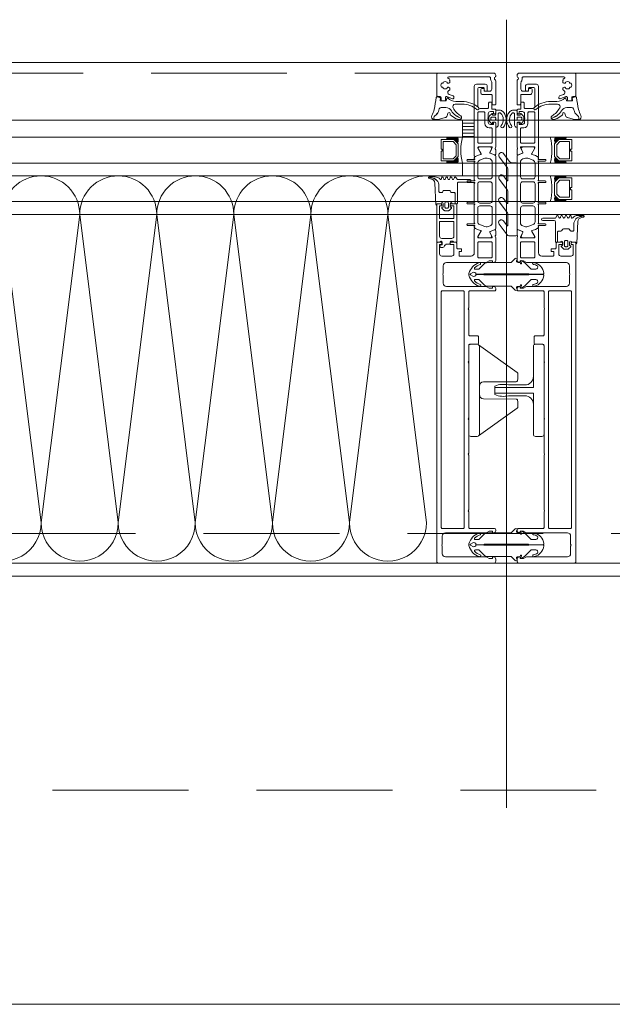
# Model space of a CAD drawing. Header units: millimetres. Extents: x 144573 to 336993, y 74252 to 247042.
# Tile 199 of 256: x 155809 to 156086, y 197855 to 198315. Entities that reach past the tile are written whole.
import ezdxf

# ---------------------------------------------------------------- set-up
doc = ezdxf.new("R2010")
doc.units = ezdxf.units.MM
doc.linetypes.add('ČÁRKOVANÁ', pattern=[19.05, 12.7, -6.35])
doc.layers.add('FASÁDA DETAILNÍ', color=255, linetype='Continuous', lineweight=0)
doc.layers.add('NOVA', color=255, linetype='Continuous', lineweight=0)

# ---------------------------------------------------------------- blocks, each defined once
blk = doc.blocks.new('244748_a')
blk.add_lwpolyline([(8.32, -1.69, 0.082248), (6.34, -0.9, -1.09695), (6.94, -0.1, -0.315353), (11.26, -5.15, -0.480529), (10.87, -5.64), (4.27, -5.64), (4.08, -5.45), (-16.53, -5.45), (-16.72, -5.64), (-20.43, -5.64, 0.574019), (-21.93, -4.78), (-22.99, -5.4, 0.524827), (-22.99, -5.9), (-21.93, -6.52, 0.574021), (-20.43, -5.66), (-16.72, -5.66), (-16.53, -5.85), (4.08, -5.85), (4.27, -5.66), (10.87, -5.66, -0.480529), (11.26, -6.15, -0.326229), (6.88, -11.09, -1.09695), (6.28, -10.3, 0.081457), (8.32, -9.61, 0.599203), (7.48, -8.05), (5.52, -8.05, 0.198965), (5.17, -8.2), (2.22, -11.15), (0.93, -12.01, -0.738038), (0.51, -11.62), (0.87, -11, 1), (0.35, -10.7), (0, -11.3), (-0.98, -11.3, 0.619205), (-1.45, -12.06), (-1.28, -12.43, -0.808139), (-2.04, -13.04), (-3.63, -11.44, 0.198906), (-4.34, -11.15), (-14.99, -11.15, -0.198936), (-16.76, -10.42), (-18.98, -8.2, 0.198942), (-19.33, -8.05), (-20.67, -8.05, 0.500217), (-21.09, -8.73, 0.122037), (-18.5, -10.27, -1.093735), (-19.1, -11.07, -0.240768), (-23.7, -6.07, -0.106226), (-23.7, -5.23, -0.256232), (-19, -0.13, -1.093735), (-18.4, -0.92, 0.116856), (-21.09, -2.57, 0.500217), (-20.67, -3.25), (-19.33, -3.25, 0.198942), (-18.98, -3.1), (-16.75, -0.88, -0.198936), (-14.99, -0.15), (-4.34, -0.15, 0.198907), (-3.63, 0.14), (-2.04, 1.74, -0.808139), (-1.28, 1.13), (-1.45, 0.76, 0.619205), (-0.98, 0), (0, 0), (0.35, -0.6, 1), (0.87, -0.3), (0.51, 0.32, -0.738038), (0.93, 0.71), (2.22, -0.15), (5.17, -3.1, 0.198965), (5.52, -3.25), (7.48, -3.25, 0.599203)], format="xyb", close=True)
blk = doc.blocks.new('236134_0100_s_v')
for points in [[(22.8, -23), (22.8, -5), (42, -5, 0.414214), (43, -4), (43, -1, 0.414214), (42, 0), (1, 0, 0.414214), (0, -1), (0, -4, 0.414214), (1, -5), (20.2, -5), (20.2, -23)], [(15, -5, -0.414214), (19, -9), (19, -16.57, 0.165764), (19.53, -23), (23.47, -23, 0.165764), (24, -16.57), (24, -9, -0.414214), (28, -5)]]:
    blk.add_lwpolyline(points, format="xyb")
blk = doc.blocks.new('236134_0200_s_v')
for points in [[(19.58, 5, -0.41166), (17.58, 6.98), (17.45, 22.25, 0.344217), (17.07, 22.73), (16, 23), (14, 23, 0.240828), (13.19, 22.59), (0.19, 4.59)], [(23.42, 5, 0.41166), (25.42, 6.98), (25.55, 22.25, -0.344217), (25.93, 22.73), (27, 23), (29, 23, -0.240828), (29.81, 22.59), (42.81, 4.59)]]:
    blk.add_lwpolyline(points, format="xyb")
blk.add_lwpolyline([(42, 5), (1, 5, 0.414214), (0, 4), (0, 1, 0.414214), (1, 0), (42, 0, 0.414214), (43, 1), (43, 4, 0.414214)], format="xyb", close=True)
blk = doc.blocks.new('284336')
for points in [[(-0.7, -9.6), (-10, -9.6, 0.414511), (-10.51, -10.11), (-10.51, -15.51, -1), (-11.69, -15.51), (-11.69, -9.6), (-12.69, -8.95, -0.668884), (-12.6, -8.23), (-11.99, -8.01, 0.766384), (-11.99, -7.21), (-12.6, -6.99, -0.76831), (-12.6, -6.23), (-11.99, -6.01, 0.766384), (-11.99, -5.21), (-12.6, -4.99, -0.76831), (-12.6, -4.23), (-11.99, -4.01, 0.766384), (-11.99, -3.21), (-12.6, -2.99, -0.877523), (-12.5, -2.22), (-12.1, -2.22, 0.698129), (-11.83, -1.5, -0.220231), (-12.89, 0.78), (-12.89, 3.45, -0.157143), (-12.82, 3.68), (-12.69, 3.42, -0.067482), (-12.48, 2.53, 0.393136), (-8.66, -1.02), (-6.1, -1.02, -0.414214), (-5.61, -1.51), (-5.61, -2.22, -0.267949), (-5.85, -2.65), (-6.35, -2.93, 0.267949), (-6.61, -3.38), (-6.61, -5.84, 0.267949), (-6.35, -6.29), (-5.85, -6.57, -0.267949), (-5.61, -7), (-5.61, -8.11, 0.414215), (-5.1, -8.62), (-0.41, -8.62), (-0.41, -9.31, -0.414212), (-0.7, -9.6)], [(-0.41, 0), (-0.41, -2, 0.990243), (-0.4, -3.02), (0.9, -3.02, 0.414214), (1.21, -2.71), (1.21, -2.61, -0.668123), (1.71, -2.4), (2.75, -3.45, -0.199004), (2.89, -3.79), (2.89, -5.43, -0.199038), (2.75, -5.77), (1.71, -6.82, -0.668191), (1.21, -6.61), (1.21, -6.51, 0.414214), (0.9, -6.2), (-0.4, -6.2, 0.990269), (-0.41, -7.22), (-0.41, -8.6), (-5.1, -8.6, -0.414215), (-5.59, -8.11), (-5.59, -7, 0.267949), (-5.84, -6.56), (-6.34, -6.27, -0.267949), (-6.59, -5.84), (-6.59, -3.38, -0.267949), (-6.34, -2.95), (-5.84, -2.66, 0.267949), (-5.59, -2.22), (-5.59, -1.51, 0.414214), (-6.1, -1), (-8.66, -1, -0.393156), (-12.46, 2.53, 0.067572), (-12.67, 3.43), (-12.8, 3.7, -0.637545), (-12.12, 3.53), (-11.92, 2.53, 0.344315), (-10.06, 0.91), (0, 0.38, -0.406913), (0.39, 0), (-0.41, 0)], [(1.7, -4.31, 0.414235), (1.2, -3.81), (-0.7, -3.81, 0.414214), (-1.2, -4.31), (-1.2, -4.91, 0.414214), (-0.7, -5.41), (1.2, -5.41, 0.414235), (1.7, -4.91), (1.7, -4.31)]]:
    blk.add_lwpolyline(points, format="xyb", close=True)
blk = doc.blocks.new('nesystémový nástavec 18')
for p, q in [((-17.5, 9.3), (-15.36, 9.3)), ((-15.36, 9.3), (0, 9.3)), ((0, 9.3), (0, 7.8)), ((-18, 6.8), (-18, 8.8)), ((-17, 6.3), (-17.5, 6.3)), ((-11, 8), (-17, 8)), ((-17, 8), (-17, 6.3)), ((-11, 1.3), (-11, 8)), ((-2.8, 8), (-9.7, 8)), ((-9.7, 1.3), (-9.7, 8)), ((-1.8, 2.3), (-1.8, 7)), ((-0.5, 7.3), (-0.5, 6.8)), ((0, 6.3), (0.55, 6.3)), ((0.55, 6.3), (0.95, 5.9)), ((0.95, 5.9), (0.95, 4.8)), ((0.95, 4.8), (0.95, 4.14)), ((-18, 0.5), (-18, 1.8)), ((-17.5, 2.3), (-17, 2.3)), ((-1.8, 0), (-17.5, 0)), ((-17, 2.3), (-17, 1.3)), ((-17, 1.3), (-11, 1.3)), ((-9.7, 1.3), (-2.8, 1.3)), ((0, 0), (-1.8, 0)), ((-0.4, 2.23), (-0.5, 2.04)), ((-0.5, 2.04), (-0.5, 2)), ((1.2, 2.44), (0, 2.44)), ((0, 1.5), (0, 0)), ((0.95, 4.14), (1.2, 4.14)), ((1.2, 1.85), (1.2, 2.44)), ((1.4, 3.94), (1.4, 3.84)), ((1.6, 3.64), (1.6, 3.64)), ((1.8, 1.37), (1.7, 1.35)), ((2.25, 1.63), (1.8, 1.37)), ((2.4, 2.84), (2.4, 1.89))]:
    blk.add_line(p, q)
for centre, radius, start, end in [((-17.5, 8.8), 0.5, 90, 180), ((-15.36, 9.8), 0.5, 270, 270.084), ((-17.5, 6.8), 0.5, 180.0012, 269.9988), ((-2.8, 7), 1, 0, 90), ((0, 7.3), 0.5, 89.9955, 180.0071), ((0, 6.8), 0.5, 179.9949, 270.006), ((0.75, 4.8), 0.2, 359.9656, 0.0344), ((-17.5, 1.8), 0.5, 89.999, 180.0002), ((-17.5, 0.5), 0.5, 180, 270), ((-2.8, 2.3), 1, 270, 0), ((0, 2), 0.5, 179.9716, 270.0327), ((0, 1.94), 0.5, 89.9975, 144.0007), ((1.2, 3.94), 0.2, 359.9707, 90.0249), ((1.7, 1.85), 0.5, 179.9991, 270), ((1.6, 3.84), 0.2, 179.9737, 270.035), ((1.6, 2.84), 0.8, 0.0065, 89.9919), ((2.1, 1.89), 0.3, 299.9815, 0.0183)]:
    blk.add_arc(centre, radius, start, end)
blk = doc.blocks.new('433270')
blk.add_lwpolyline([(1, 0, 0.414364), (0, -1), (0, -1.4, 0.255924), (0.23, -1.83, -0.547723), (0.23, -3.17, 0.255924), (0, -3.6), (0, -14.6, 0.414214), (0.3, -14.9), (1.2, -14.9, 0.414214), (1.7, -14.4), (1.7, -10.3, -0.414214), (2, -10), (6, -10, 0.414248), (7, -9), (7, -7.7, 0.414179), (6.5, -7.2), (5.7, -7.2, 0.414232), (5.4, -7.5), (5.4, -8.2, -0.414198), (5.1, -8.5), (2.8, -8.5, -0.414204), (1.8, -7.5), (1.8, -4.49, -0.147432), (1.97, -3.94, 0.147461), (2.4, -2.5), (2.4, -2.3, -0.414214), (2.9, -1.8), (21.87, -1.8, -0.668178), (22.22, -2.65), (22.16, -2.72, 1), (21.59, -3.29), (21.52, -3.35, 0.198912), (21.38, -3.71), (21.38, -4.05, 0.414214), (22.08, -4.75), (22.38, -4.75, 0.576988), (22.64, -4.3, -0.311246), (24.56, -4.3, 0.576988), (24.82, -4.75), (25.3, -4.75, -0.260065), (25.3, -6.65), (24.82, -6.65, 0.576988), (24.56, -7.1, -0.311246), (22.64, -7.1, 0.576988), (22.38, -6.65), (22.08, -6.65, 0.414214), (21.38, -7.35), (21.38, -7.61, 0.267949), (21.63, -8.04), (21.89, -8.2, -0.637047), (21.73, -10), (19.83, -10.7, 0.315299), (19.5, -11.17), (19.5, -11.49, 0.520567), (20.17, -11.96), (22.83, -10.99, -0.520567), (23.5, -11.46), (23.5, -12.5, 0.414062), (24, -13), (25, -13, 0.414186), (25.5, -12.5), (25.5, -11.5, -0.414182), (26, -11), (27, -11, 0.414214), (27.5, -10.5), (27.5, -0.5, 0.414214), (27, 0), (1, 0)], format="xyb", close=True)
blk = doc.blocks.new('284325')
for points in [[(0.84, -5.23, -0.560316), (0.94, -4.73), (1.94, -4.36, 0.3153), (2.14, -4.08), (2.14, -1.89, 0.451558), (1.8, -1.59), (0.9, -1.7, -0.399586), (0.57, -1.46), (0.3, -0.07, -0.415977), (0.53, 0.29, 0.024107), (6.15, 1.24, 0.076636), (8.99, 2.34, -0.577615), (10.79, 1.3), (10.02, 1.37, 0.283171), (9.08, 0.9, -0.168429), (7.07, -0.74), (5.9, -1.16, 0.315302), (5.24, -2.1), (5.24, -4.21, 0.269719), (6.76, -6.82, -0.194797), (10.18, -11.53, -0.342663), (9.17, -11.17, 0.119207), (5.43, -7.59, 0.578571), (3.63, -8.62), (3.63, -11.77, 0.176415), (6.16, -18.72, -1), (5.24, -19.49, -0.176415), (2.43, -11.77), (2.43, -8.89, 0.208286), (0.84, -5.23)], [(8.95, -6.65), (10.32, -8.78, -0.134555), (10.79, -10.63, -0.339795), (10.19, -11.53, 0.194788), (6.76, -6.81, -0.269736), (5.25, -4.21), (5.25, -2.1, -0.315302), (5.9, -1.17), (7.07, -0.74, 0.168429), (9.09, 0.89, -0.283167), (10.01, 1.36), (10.79, 1.29), (10.79, -0.74, -0.070852), (10.71, -1.3), (9.95, -3.93, -0.241839), (9.08, -4.83), (7.93, -5.22, 0.836024), (8.08, -6.19), (8.11, -6.19, -0.255349), (8.95, -6.65)]]:
    blk.add_lwpolyline(points, format="xyb", close=True)
blk = doc.blocks.new('*U1335')
for points in [[(0, 0, 0.414243), (0.1, 0.1), (0, 0.9, -1.0001), (0.2, 0.9), (0.1, 0.1, 0.414228), (0.2, 0, 0.414228)], [(0.2, 0, 0.414243), (0.3, 0.1), (0.2, 0.9, -1.0001), (0.4, 0.9), (0.3, 0.1, 0.414228), (0.4, 0, 0.414228)], [(0.4, 0, 0.414243), (0.5, 0.1), (0.4, 0.9, -1.0001), (0.6, 0.9), (0.5, 0.1, 0.414228), (0.6, 0, 0.414228)], [(0.6, 0, 0.414243), (0.7, 0.1), (0.6, 0.9, -1.0001), (0.8, 0.9), (0.7, 0.1, 0.414228), (0.8, 0, 0.414228)], [(0.8, 0, 0.414243), (0.9, 0.1), (0.8, 0.9, -1.0001), (1, 0.9), (0.9, 0.1, 0.414228), (1, 0, 0.414228)], [(1, 0, 0.414243), (1.1, 0.1), (1, 0.9, -1.0001), (1.2, 0.9), (1.1, 0.1, 0.414228), (1.2, 0, 0.414228)], [(1.2, 0, 0.414243), (1.3, 0.1), (1.2, 0.9, -1.0001), (1.4, 0.9), (1.3, 0.1, 0.414228), (1.4, 0, 0.414228)], [(1.4, 0, 0.414243), (1.5, 0.1), (1.4, 0.9, -1.0001), (1.6, 0.9), (1.5, 0.1, 0.414228), (1.6, 0, 0.414228)], [(1.6, 0, 0.414243), (1.7, 0.1), (1.6, 0.9, -1.0001), (1.8, 0.9), (1.7, 0.1, 0.414228), (1.8, 0, 0.414228)], [(1.8, 0, 0.414243), (1.9, 0.1), (1.8001, 0.9, -1.0001), (2, 0.9), (1.9001, 0.1, 0.414228), (2, 0, 0.414228)]]:
    blk.add_lwpolyline(points, format="xyb")
blk = doc.blocks.new('288126')
for points in [[(-16.5, 0), (16.5, 0)], [(-21.36, -6.34), (-17.8, -3.69)], [(-14.71, -4.5), (-19.87, -8.34)], [(-17, -2.08), (-17, -0.5)], [(-8.83, -4.3), (-14.11, -4.3)], [(-4.31, -4.5), (-9.47, -8.34)], [(1.81, -4.3), (-3.71, -4.3)], [(6.33, -4.5), (1.14, -8.37)], [(12.21, -4.3), (6.93, -4.3)], [(17, -0.5), (17, -3.8)], [(-10.96, -6.34), (-8.71, -4.66)], [(-0.35, -6.36), (1.93, -4.66)], [(10.05, -6.36), (12.33, -4.66)], [(16.6, -4.6), (11.54, -8.37)]]:
    blk.add_lwpolyline(points)
for centre, radius, start, end in [((16.5, -0.5), 0.5, 0, 90), ((-16.5, -0.5), 0.5, 90, 180), ((16, -3.8), 1, 306.7059, 0), ((-20.61, -7.34), 1.25, 126.7059, 306.7059), ((-10.21, -7.34), 1.25, 126.7059, 306.7059), ((0.4, -7.37), 1.25, 126.7059, 306.7059), ((10.8, -7.37), 1.25, 126.7059, 306.7059)]:
    blk.add_arc(centre, radius, start, end)
at = {"extrusion": (0, 0, -1)}
for centre, radius, start, end in [((19, -2.08), 2, 180, 233.2941), ((14.11, -5.3), 1, 53.2941, 90), ((8.83, -4.5), 0.2, 90, 233.2941), ((3.71, -5.3), 1, 53.2941, 90), ((-1.81, -4.5), 0.2, 90, 233.2941), ((-6.93, -5.3), 1, 53.2941, 90), ((-12.21, -4.5), 0.2, 90, 233.2941)]:
    blk.add_arc(centre, radius, start, end, dxfattribs=at)
blk = doc.blocks.new('246426')
for points in [[(-1.84, 0.64), (-2.86, -0.38, 0.198926), (-3.15, -1.09), (-3.15, -2.31, 0.198926), (-2.86, -3.02), (-1.84, -4.04, 0.637051), (-1.5, -3.92), (-1.45, -3.4), (-0.3, -3.4, -0.41484), (0, -3.7), (0, -5.19, 0.414232), (0.5, -5.69), (2.14, -5.69, 0.071862), (2.2, -5.68, 0.157876), (3.73, -4.64, 0.360336), (3.48, 2.39, 0.964062), (2.54, 1.48, -0.403385), (2.25, -4.34, -0.190964), (2.11, -4.39), (1.7, -4.39, -0.414214), (1.2, -3.89), (1.2, 1.31, 0.414201), (0.2, 2.31), (0, 2.31), (0, 0.3, -0.414214), (-0.3, 0), (-1.45, 0), (-1.5, 0.52, 0.637051), (-1.84, 0.64)], [(-2.25, -1.4, -0.414214), (-1.85, -1), (-0.4, -1, -0.414214), (0, -1.4), (0, -2, -0.414214), (-0.4, -2.4), (-1.85, -2.4, -0.414214), (-2.25, -2), (-2.25, -1.4)]]:
    blk.add_lwpolyline(points, format="xyb", close=True)

msp = doc.modelspace()

# ---------------------------------------------------------------- hatches: boundary and pattern name
at = {"layer": 'FASÁDA DETAILNÍ'}
h = msp.add_hatch(dxfattribs=at)
h.set_pattern_fill('ANSI31', color=256, scale=0.5, angle=495)
h.set_pattern_definition([(180, (145701.5588, 130529.9017), (-7e-16, -1.5875), [])])
h.paths.add_polyline_path([(156015.98, 198260.259), (156021.48, 198260.259), (156021.48, 198268.259), (156015.98, 198268.259)])

# ---------------------------------------------------------------- linework, layer by layer
for p, q in [((156036.48, 198315.204), (156036.48, 197946.967)), ((146726.48, 198268.259), (157106.98, 198268.259)), ((155606.98, 198268.259), (156015.98, 198268.259)), ((156015.98, 198268.259), (156015.98, 198260.259)), ((157106.98, 198260.259), (146726.48, 198260.259)), ((156015.98, 198260.259), (155606.98, 198260.259)), ((146726.48, 198248.259), (157106.98, 198248.259)), ((155606.98, 198248.259), (156015.98, 198248.259)), ((156015.98, 198242.259), (156015.98, 198248.259)), ((157106.98, 198242.259), (146726.48, 198242.259)), ((156015.98, 198242.259), (155606.98, 198242.259)), ((146726.48, 198230.259), (158164.518, 198230.259)), ((158151.479, 198224.259), (146726.48, 198224.259)), ((156604.98, 198061.259), (153967.98, 198061.259))]:
    msp.add_line(p, q, dxfattribs=at)
for points in [[(173301.48, 174615.259), (146721.48, 174615.259), (146721.48, 198295.259), (173301.48, 198295.259)], [(156015.98, 198268.259), (156021.48, 198268.259), (156021.48, 198260.259), (156015.98, 198260.259)], [(156005.98, 198249.259), (156011.98, 198249.259), (156013.98, 198251.259), (156013.98, 198257.259), (156011.98, 198259.259), (156005.98, 198259.259), (156005.98, 198254.759), (156006.48, 198254.759), (156006.48, 198253.759), (156005.98, 198253.759)], [(156006.98, 198258.259), (156006.98, 198250.259), (156011.566, 198250.259), (156012.98, 198251.673), (156012.98, 198256.706), (156011.566, 198258.259)], [(156066.98, 198249.259), (156060.98, 198249.259), (156058.98, 198251.259), (156058.98, 198257.259), (156060.98, 198259.259), (156066.98, 198259.259), (156066.98, 198254.759), (156066.48, 198254.759), (156066.48, 198253.759), (156066.98, 198253.759)], [(156065.98, 198258.259), (156065.98, 198250.259), (156061.394, 198250.259), (156059.98, 198251.673), (156059.98, 198256.706), (156061.394, 198258.259)], [(156066.98, 198231.259), (156060.98, 198231.259), (156058.98, 198233.259), (156058.98, 198239.259), (156060.98, 198241.259), (156066.98, 198241.259), (156066.98, 198236.759), (156066.48, 198236.759), (156066.48, 198235.759), (156066.98, 198235.759)], [(156065.98, 198240.259), (156065.98, 198232.259), (156061.394, 198232.259), (156059.98, 198233.673), (156059.98, 198238.706), (156061.394, 198240.259)], [(173061.48, 174855.259), (146961.48, 174855.259), (146961.48, 198055.259), (173061.48, 198055.259)]]:
    msp.add_lwpolyline(points, close=True, dxfattribs=at)
at = {"layer": 'FASÁDA DETAILNÍ', "linetype": 'ČÁRKOVANÁ', "ltscale": 5}
for points in [[(173296.48, 174620.259), (146726.48, 174620.259), (146726.48, 198290.259), (173296.48, 198290.259)], [(173081.48, 174835.259), (146941.48, 174835.259), (146941.48, 198075.259), (173081.48, 198075.259)], [(172961.48, 174955.259), (147061.48, 174955.259), (147061.48, 197955.259), (172961.48, 197955.259)]]:
    msp.add_lwpolyline(points, close=True, dxfattribs=at)
at = {"layer": 'FASÁDA DETAILNÍ'}
for points in [[(156031.48, 198255.759), (156031.48, 198266.758, 0.4144257), (156030.98, 198267.259), (156030.487, 198267.259), (156030.487, 198266.259), (156028.987, 198266.259, -0.4142136), (156027.987, 198267.259), (156027.987, 198268.759, -0.3999851), (156027.987, 198269.759), (156027.987, 198271.259, -0.4142136), (156028.987, 198272.259), (156030.48, 198272.259), (156030.48, 198271.259), (156030.98, 198271.259, 0.4144559), (156031.48, 198271.759), (156031.479, 198273.059, 0.4139712), (156031.179, 198273.359), (156029.98, 198273.359, -0.4142136), (156029.68, 198273.659), (156029.68, 198276.659), (156028.68, 198276.659, 0.4142136), (156028.18, 198276.159), (156028.18, 198274.259, -0.4142136), (156027.68, 198273.759), (156024.18, 198273.759, -0.4142056), (156023.18, 198274.759), (156023.18, 198283.059, -0.4142063), (156023.68, 198283.559), (156025.58, 198283.559, -0.414219), (156026.08, 198283.059), (156026.08, 198282.259, 0.4142136), (156026.58, 198281.759), (156027.08, 198281.759, 0.4142136), (156027.58, 198282.259), (156027.58, 198284.059, 0.4142136), (156026.58, 198285.059), (156022.48, 198285.059, 0.4142136), (156021.48, 198284.059), (156021.48, 198255.759), (156021.48, 198251.658, 0.5773503), (156022.08, 198251.312), (156022.943, 198251.81), (156024.435, 198252.238, 0.4887011), (156024.612, 198252.677), (156023.18, 198255.143), (156023.18, 198255.564, -0.4325656), (156023.38, 198255.759), (156029.685, 198255.759, -0.5483974), (156029.87, 198255.477), (156028.802, 198253.093, 0.4253361), (156028.91, 198252.826), (156030.933, 198252.009, 0.5315625), (156031.482, 198252.38), (156031.482, 198254.445, 0.2313061), (156031.367, 198254.681, -0.3061853), (156031.263, 198255.001), (156031.48, 198255.759)], [(156041.48, 198255.759), (156041.48, 198266.758, -0.4144257), (156041.98, 198267.259), (156042.473, 198267.259), (156042.473, 198266.259), (156043.973, 198266.259, 0.4142136), (156044.973, 198267.259), (156044.973, 198268.759, 0.3999851), (156044.973, 198269.759), (156044.973, 198271.259, 0.4142136), (156043.973, 198272.259), (156042.48, 198272.259), (156042.48, 198271.259), (156041.98, 198271.259, -0.4144559), (156041.48, 198271.759), (156041.481, 198273.059, -0.4139712), (156041.781, 198273.359), (156042.98, 198273.359, 0.4142136), (156043.28, 198273.659), (156043.28, 198276.659), (156044.28, 198276.659, -0.4142136), (156044.78, 198276.159), (156044.78, 198274.259, 0.4142136), (156045.28, 198273.759), (156048.78, 198273.759, 0.4142056), (156049.78, 198274.759), (156049.78, 198283.059, 0.4142063), (156049.28, 198283.559), (156047.38, 198283.559, 0.414219), (156046.88, 198283.059), (156046.88, 198282.259, -0.4142136), (156046.38, 198281.759), (156045.88, 198281.759, -0.4142136), (156045.38, 198282.259), (156045.38, 198284.059, -0.4142136), (156046.38, 198285.059), (156050.48, 198285.059, -0.4142136), (156051.48, 198284.059), (156051.48, 198255.759), (156051.48, 198251.658, -0.5773503), (156050.88, 198251.312), (156050.017, 198251.81), (156048.525, 198252.238, -0.4887011), (156048.348, 198252.677), (156049.78, 198255.143), (156049.78, 198255.564, 0.4325656), (156049.58, 198255.759), (156043.275, 198255.759, 0.5483974), (156043.09, 198255.477), (156044.158, 198253.093, -0.4253361), (156044.05, 198252.826), (156042.027, 198252.009, -0.5315625), (156041.478, 198252.38), (156041.478, 198254.445, -0.2313061), (156041.593, 198254.681, 0.3061853), (156041.697, 198255.001), (156041.48, 198255.759)], [(156023.18, 198257.959), (156023.18, 198271.659, -0.4142136), (156023.68, 198272.159), (156025.887, 198272.159, -0.4142136), (156026.387, 198271.659), (156026.387, 198266.688, 0.4111388), (156028.387, 198264.659), (156029.38, 198264.659, -0.4142136), (156029.88, 198264.159), (156029.88, 198257.959, -0.4142136), (156029.38, 198257.459), (156023.68, 198257.459, -0.4142136), (156023.18, 198257.959)], [(156049.78, 198257.959), (156049.78, 198271.659, 0.4142136), (156049.28, 198272.159), (156047.073, 198272.159, 0.4142136), (156046.573, 198271.659), (156046.573, 198266.688, -0.4111388), (156044.573, 198264.659), (156043.58, 198264.659, 0.4142136), (156043.08, 198264.159), (156043.08, 198257.959, 0.4142136), (156043.58, 198257.459), (156049.28, 198257.459, 0.4142136), (156049.78, 198257.959)], [(156031.48, 198217.597), (156031.481, 198229.509), (156031.48, 198251.42, 0.3058367), (156031.167, 198251.883), (156028.88, 198252.806, -0.4253361), (156028.772, 198253.073), (156029.489, 198254.692, 0.5437525), (156028.804, 198255.749), (156023.9, 198255.749, 0.5781822), (156023.381, 198254.847), (156024.642, 198252.655, -0.4885049), (156024.466, 198252.216), (156022.951, 198251.782), (156021.63, 198251.02, 0.2824777), (156021.481, 198250.744), (156021.481, 198250.298, -1.4470094), (156021.349, 198249.948), (156018.381, 198249.948, 1), (156018.381, 198249.148), (156021.349, 198249.148, -1.4470094), (156021.481, 198248.798), (156021.481, 198240.259, -1.4470094), (156021.349, 198239.909), (156018.381, 198239.909, 1), (156018.381, 198239.109), (156021.349, 198239.109, -1.4470094), (156021.481, 198238.758), (156021.481, 198230.259, -1.4470094), (156021.349, 198229.909), (156018.381, 198229.909, 1), (156018.381, 198229.109), (156021.349, 198229.109, -1.4470094), (156021.481, 198228.758), (156021.481, 198220.219, -1.4470094), (156021.349, 198219.869), (156018.381, 198219.869, 1), (156018.381, 198219.069), (156021.349, 198219.069, -1.4470094), (156021.481, 198218.718), (156021.481, 198218.273, 0.2824777), (156021.63, 198217.997), (156022.951, 198217.235), (156024.466, 198216.801, -0.4885049), (156024.642, 198216.361), (156023.381, 198214.17, 0.5781822), (156023.9, 198213.269), (156028.804, 198213.269, 0.5437525), (156029.489, 198214.325), (156028.772, 198215.944, -0.4253361), (156028.88, 198216.211), (156031.167, 198217.134, 0.3058367), (156031.48, 198217.597)], [(156041.48, 198217.597), (156041.479, 198229.509), (156041.48, 198251.42, -0.3058367), (156041.793, 198251.883), (156044.08, 198252.806, 0.4253361), (156044.188, 198253.073), (156043.471, 198254.692, -0.5437525), (156044.156, 198255.749), (156049.06, 198255.749, -0.5781822), (156049.579, 198254.847), (156048.318, 198252.655, 0.4885049), (156048.494, 198252.216), (156050.009, 198251.782), (156051.33, 198251.02, -0.2824777), (156051.479, 198250.744), (156051.479, 198250.298, 1.4470094), (156051.611, 198249.948), (156054.579, 198249.948, -1), (156054.579, 198249.148), (156051.611, 198249.148, 1.4470094), (156051.479, 198248.798), (156051.479, 198240.259, 1.4470094), (156051.611, 198239.909), (156054.579, 198239.909, -1), (156054.579, 198239.109), (156051.611, 198239.109, 1.4470094), (156051.479, 198238.758), (156051.479, 198230.259, 1.4470094), (156051.611, 198229.909), (156054.579, 198229.909, -1), (156054.579, 198229.109), (156051.611, 198229.109, 1.4470094), (156051.479, 198228.758), (156051.479, 198220.219, 1.4470094), (156051.611, 198219.869), (156054.579, 198219.869, -1), (156054.579, 198219.069), (156051.611, 198219.069, 1.4470094), (156051.479, 198218.718), (156051.479, 198218.273, -0.2824777), (156051.33, 198217.997), (156050.009, 198217.235), (156048.494, 198216.801, 0.4885049), (156048.318, 198216.361), (156049.579, 198214.17, -0.5781822), (156049.06, 198213.269), (156044.156, 198213.269, -0.5437525), (156043.471, 198214.325), (156044.188, 198215.944, 0.4253361), (156044.08, 198216.211), (156041.793, 198217.134, -0.3058367), (156041.48, 198217.597)], [(156029.881, 198248.709), (156029.881, 198241.809, -0.4142178), (156028.881, 198240.809), (156024.081, 198240.809, -0.4142178), (156023.081, 198241.809), (156023.081, 198248.171, -0.305619), (156024.018, 198249.561), (156025.943, 198250.34, -0.1764286), (156027.994, 198250.412), (156028.845, 198250.135, -0.3249157), (156029.881, 198248.709)], [(156043.079, 198248.709), (156043.079, 198241.809, 0.4142178), (156044.079, 198240.809), (156048.879, 198240.809, 0.4142178), (156049.879, 198241.809), (156049.879, 198248.171, 0.305619), (156048.942, 198249.561), (156047.018, 198250.34, 0.1764286), (156044.966, 198250.412), (156044.116, 198250.135, 0.3249157), (156043.079, 198248.709)], [(156029.881, 198238.509), (156029.881, 198230.509, -0.4142136), (156028.881, 198229.509), (156024.081, 198229.509, -0.4142136), (156023.081, 198230.509), (156023.081, 198238.509, -0.4142136), (156024.081, 198239.509), (156028.881, 198239.509, -0.4142136), (156029.881, 198238.509)], [(156043.079, 198238.509), (156043.079, 198230.509, 0.4142136), (156044.079, 198229.509), (156048.879, 198229.509, 0.4142136), (156049.879, 198230.509), (156049.879, 198238.509, 0.4142136), (156048.879, 198239.509), (156044.079, 198239.509, 0.4142136), (156043.079, 198238.509)], [(156029.881, 198227.209), (156029.881, 198220.308, -0.3249157), (156028.845, 198218.882), (156027.994, 198218.605, -0.1764286), (156025.943, 198218.678), (156024.018, 198219.456, -0.305619), (156023.081, 198220.846), (156023.081, 198227.209, -0.4142178), (156024.081, 198228.209), (156028.881, 198228.209, -0.4142178), (156029.881, 198227.209)], [(156043.079, 198227.209), (156043.079, 198220.308, 0.3249157), (156044.116, 198218.882), (156044.966, 198218.605, 0.1764286), (156047.018, 198218.678), (156048.942, 198219.456, 0.305619), (156049.879, 198220.846), (156049.879, 198227.209, 0.4142178), (156048.879, 198228.209), (156044.079, 198228.209, 0.4142178), (156043.079, 198227.209)], [(156003.98, 198062.259), (156003.98, 198210.759, -0.4142136), (156004.48, 198211.259), (156005.78, 198211.259, -0.4142197), (156006.28, 198210.759), (156006.28, 198210.259), (156005.28, 198210.259), (156005.28, 198205.759, 0.4142136), (156006.28, 198204.759), (156010.98, 198204.759, 0.4142136), (156011.98, 198205.759), (156011.98, 198210.259), (156010.28, 198210.259), (156010.28, 198210.759, -0.4142012), (156010.78, 198211.259), (156012.78, 198211.259, -0.4142136), (156013.28, 198210.759), (156013.28, 198208.615, 0.4142136), (156013.78, 198208.115), (156015.58, 198208.115), (156015.58, 198206.864), (156014.38, 198206.864), (156014.38, 198205.059, 0.4142136), (156014.68, 198204.759), (156019.979, 198204.759, 0.4141667), (156021.479, 198206.258), (156021.48, 198213.256), (156021.48, 198217.356, -0.5773503), (156022.08, 198217.703), (156022.943, 198217.204), (156024.435, 198216.777, -0.4887011), (156024.612, 198216.337), (156023.18, 198213.872), (156023.18, 198213.451, 0.4325656), (156023.38, 198213.256), (156029.685, 198213.256, 0.5483974), (156029.87, 198213.538), (156028.802, 198215.922, -0.4253361), (156028.91, 198216.189), (156030.933, 198217.005, -0.5315629), (156031.482, 198216.634), (156031.482, 198214.57, -0.2313061), (156031.367, 198214.334, 0.3061853), (156031.263, 198214.014), (156031.48, 198213.256), (156031.48, 198202.753, -0.4142136), (156030.48, 198201.753), (156029.98, 198201.753), (156029.98, 198202.553), (156028.48, 198202.553), (156027.336, 198201.893, -0.1316504), (156026.836, 198201.759), (156008.472, 198201.759, 0.4142136), (156006.972, 198200.259), (156006.972, 198196.758, 0.3999851), (156006.972, 198195.758), (156006.972, 198192.059, 0.4142136), (156008.472, 198190.559), (156026.836, 198190.559, -0.1316504), (156027.336, 198190.425), (156028.48, 198189.764), (156029.98, 198189.764), (156029.98, 198190.564), (156030.48, 198190.564, -0.4142136), (156031.48, 198189.564), (156031.48, 198189.059, -0.4142136), (156030.98, 198188.559), (156019.38, 198188.559, 0.4142136), (156018.88, 198188.059), (156018.88, 198180.659, 0.3999851), (156018.88, 198179.659), (156018.88, 198168.059, 0.4142136), (156019.38, 198167.559), (156022.98, 198167.559, -0.4142136), (156023.48, 198167.059), (156023.48, 198164.059, -0.4142136), (156022.98, 198163.559), (156019.38, 198163.559, 0.4142136), (156018.88, 198163.059), (156018.88, 198155.759, 0.38324), (156018.88, 198154.759), (156018.88, 198129.259, 0.38324), (156018.88, 198128.259), (156018.88, 198112.759, 0.38324), (156018.88, 198111.759), (156018.88, 198086.259, 0.38324), (156018.88, 198085.259), (156018.88, 198077.959, 0.4142136), (156019.38, 198077.459), (156030.98, 198077.459, -0.4142136), (156031.48, 198076.959), (156031.48, 198076.459, -0.4142136), (156030.48, 198075.459), (156029.98, 198075.459), (156029.98, 198076.259), (156028.48, 198076.259), (156027.326, 198075.593, -0.1169365), (156026.826, 198075.459), (156007.972, 198075.459, 0.4142315), (156006.472, 198073.959), (156006.472, 198070.249, 0.3999851), (156006.472, 198069.249), (156006.472, 198065.759, 0.4142315), (156007.972, 198064.259), (156026.826, 198064.259, -0.1169365), (156027.326, 198064.125), (156028.48, 198063.459), (156029.98, 198063.459), (156029.98, 198064.259), (156030.48, 198064.259, -0.4142136), (156031.48, 198063.259), (156031.48, 198062.259, -0.4142136), (156030.48, 198061.259), (156004.98, 198061.259, -0.4142135), (156003.98, 198062.259)], [(156068.98, 198062.259), (156068.98, 198210.759, 0.4142136), (156068.48, 198211.259), (156067.18, 198211.259, 0.4142197), (156066.68, 198210.759), (156066.68, 198210.259), (156067.68, 198210.259), (156067.68, 198205.759, -0.4142136), (156066.68, 198204.759), (156061.98, 198204.759, -0.4142136), (156060.98, 198205.759), (156060.98, 198210.259), (156062.68, 198210.259), (156062.68, 198210.759, 0.4142012), (156062.18, 198211.259), (156060.18, 198211.259, 0.4142136), (156059.68, 198210.759), (156059.68, 198208.615, -0.4142136), (156059.18, 198208.115), (156057.38, 198208.115), (156057.38, 198206.864), (156058.58, 198206.864), (156058.58, 198205.059, -0.4142136), (156058.28, 198204.759), (156052.981, 198204.759, -0.4141667), (156051.481, 198206.258), (156051.48, 198213.256), (156051.48, 198217.356, 0.5773503), (156050.88, 198217.703), (156050.017, 198217.204), (156048.525, 198216.777, 0.4887011), (156048.348, 198216.337), (156049.78, 198213.872), (156049.78, 198213.451, -0.4325656), (156049.58, 198213.256), (156043.275, 198213.256, -0.5483974), (156043.09, 198213.538), (156044.158, 198215.922, 0.4253361), (156044.05, 198216.189), (156042.027, 198217.005, 0.5315629), (156041.478, 198216.634), (156041.478, 198214.57, 0.2313061), (156041.593, 198214.334, -0.3061853), (156041.697, 198214.014), (156041.48, 198213.256), (156041.48, 198202.753, 0.4142136), (156042.48, 198201.753), (156042.98, 198201.753), (156042.98, 198202.553), (156044.48, 198202.553), (156045.624, 198201.893, 0.1316504), (156046.124, 198201.759), (156064.488, 198201.759, -0.4142136), (156065.988, 198200.259), (156065.988, 198196.758, -0.3999851), (156065.988, 198195.758), (156065.988, 198192.059, -0.4142136), (156064.488, 198190.559), (156046.124, 198190.559, 0.1316504), (156045.624, 198190.425), (156044.48, 198189.764), (156042.98, 198189.764), (156042.98, 198190.564), (156042.48, 198190.564, 0.4142136), (156041.48, 198189.564), (156041.48, 198189.059, 0.4142136), (156041.98, 198188.559), (156053.58, 198188.559, -0.4142136), (156054.08, 198188.059), (156054.08, 198180.659, -0.3999851), (156054.08, 198179.659), (156054.08, 198168.059, -0.4142136), (156053.58, 198167.559), (156049.98, 198167.559, 0.4142136), (156049.48, 198167.059), (156049.48, 198164.059, 0.4142136), (156049.98, 198163.559), (156053.58, 198163.559, -0.4142136), (156054.08, 198163.059), (156054.08, 198155.759, -0.38324), (156054.08, 198154.759), (156054.08, 198129.259, -0.38324), (156054.08, 198128.259), (156054.08, 198112.759, -0.38324), (156054.08, 198111.759), (156054.08, 198086.259, -0.38324), (156054.08, 198085.259), (156054.08, 198077.959, -0.4142136), (156053.58, 198077.459), (156041.98, 198077.459, 0.4142136), (156041.48, 198076.959), (156041.48, 198076.459, 0.4142136), (156042.48, 198075.459), (156042.98, 198075.459), (156042.98, 198076.259), (156044.48, 198076.259), (156045.634, 198075.593, 0.1169365), (156046.134, 198075.459), (156064.988, 198075.459, -0.4142315), (156066.488, 198073.959), (156066.488, 198070.249, -0.3999851), (156066.488, 198069.249), (156066.488, 198065.759, -0.4142315), (156064.988, 198064.259), (156046.134, 198064.259, 0.1169365), (156045.634, 198064.125), (156044.48, 198063.459), (156042.98, 198063.459), (156042.98, 198064.259), (156042.48, 198064.259, 0.4142136), (156041.48, 198063.259), (156041.48, 198062.259, 0.4142136), (156042.48, 198061.259), (156067.98, 198061.259, 0.4142135), (156068.98, 198062.259)], [(156029.38, 198203.959, 0.4142136), (156029.88, 198204.459), (156029.88, 198210.959, 0.4142136), (156029.38, 198211.459), (156023.68, 198211.459, 0.4142136), (156023.18, 198210.959), (156023.18, 198204.459, 0.4142136), (156023.68, 198203.959), (156029.38, 198203.959)], [(156043.58, 198203.959, -0.4142136), (156043.08, 198204.459), (156043.08, 198210.959, -0.4142136), (156043.58, 198211.459), (156049.28, 198211.459, -0.4142136), (156049.78, 198210.959), (156049.78, 198204.459, -0.4142136), (156049.28, 198203.959), (156043.58, 198203.959)], [(156006.08, 198188.059), (156006.08, 198077.959, 0.4142136), (156006.58, 198077.459), (156016.28, 198077.459, 0.4142136), (156016.78, 198077.959), (156016.78, 198188.059, 0.4142136), (156016.28, 198188.559), (156006.58, 198188.559, 0.4142136), (156006.08, 198188.059)], [(156066.88, 198188.059), (156066.88, 198077.959, -0.4142136), (156066.38, 198077.459), (156056.68, 198077.459, -0.4142136), (156056.18, 198077.959), (156056.18, 198188.059, -0.4142136), (156056.68, 198188.559), (156066.38, 198188.559, -0.4142136), (156066.88, 198188.059)]]:
    msp.add_lwpolyline(points, format="xyb", close=True, dxfattribs=at)
msp.add_lwpolyline([(156004.98, 198061.259), (155617.98, 198061.259)], dxfattribs=at)
for centre, radius, start, end in [((156008.117, 198259.759), 0.596, 303.03656, 56.96344), ((156008.41, 198259.759), 0.596, 303.03656, 56.96344), ((156008.702, 198259.759), 0.596, 303.03656, 56.96344), ((156008.995, 198259.759), 0.596, 303.03656, 56.96344), ((156009.287, 198259.759), 0.596, 303.03656, 56.96344), ((156009.58, 198259.759), 0.596, 303.03656, 56.96344), ((156009.872, 198259.759), 0.596, 303.03656, 56.96344), ((156010.165, 198259.759), 0.596, 303.03656, 56.96344), ((156010.457, 198259.759), 0.596, 303.03656, 56.96344), ((156010.75, 198259.759), 0.596, 303.03656, 56.96344), ((156011.042, 198259.759), 0.596, 303.03656, 56.96344), ((156011.335, 198259.759), 0.596, 303.03656, 56.96344), ((156011.627, 198259.759), 0.596, 303.03656, 56.96344), ((156011.64, 198259.621), 0.879, 313.99491, 46.49644), ((156011.549, 198259.473), 1.263, 321.96563, 38.49956), ((156011.389, 198259.334), 1.712, 327.29495, 32.68565), ((156011.145, 198259.189), 2.248, 331.52734, 28.40281), ((156010.796, 198259.021), 2.897, 335.30667, 25.29515), ((156010.429, 198258.907), 3.546, 337.29382, 22.40905), ((156037.871, 198254.259), 22.699, 164.67278, 195.32722), ((156035.089, 198254.259), 22.699, 344.67278, 15.32722), ((156062.531, 198258.907), 3.546, 157.59095, 202.70618), ((156062.164, 198259.021), 2.897, 154.70485, 204.69333), ((156061.815, 198259.189), 2.248, 151.59719, 208.47266), ((156061.571, 198259.334), 1.712, 147.31435, 212.70505), ((156061.411, 198259.473), 1.263, 141.50044, 218.03437), ((156061.321, 198259.621), 0.879, 133.50356, 226.00509), ((156061.333, 198259.759), 0.596, 123.03656, 236.96344), ((156061.625, 198259.759), 0.596, 123.03656, 236.96344), ((156061.918, 198259.759), 0.596, 123.03656, 236.96344), ((156062.21, 198259.759), 0.596, 123.03656, 236.96344), ((156062.503, 198259.759), 0.596, 123.03656, 236.96344), ((156062.795, 198259.759), 0.596, 123.03656, 236.96344), ((156063.088, 198259.759), 0.596, 123.03656, 236.96344), ((156063.38, 198259.759), 0.596, 123.03656, 236.96344), ((156063.673, 198259.759), 0.596, 123.03656, 236.96344), ((156063.965, 198259.759), 0.596, 123.03656, 236.96344), ((156064.258, 198259.759), 0.596, 123.03656, 236.96344), ((156064.55, 198259.759), 0.596, 123.03656, 236.96344), ((156064.843, 198259.759), 0.596, 123.03656, 236.96344), ((156011.145, 198249.328), 2.248, 331.59719, 28.47266), ((156010.796, 198249.496), 2.897, 334.70485, 24.69333), ((156010.429, 198249.61), 3.546, 337.59095, 22.70618), ((156062.531, 198249.61), 3.546, 157.29382, 202.40905), ((156062.164, 198249.496), 2.897, 155.30667, 205.29515), ((156061.815, 198249.328), 2.248, 151.52734, 208.40281), ((156008.117, 198248.759), 0.596, 303.03656, 56.96344), ((156008.41, 198248.759), 0.596, 303.03656, 56.96344), ((156008.702, 198248.759), 0.596, 303.03656, 56.96344), ((156008.995, 198248.759), 0.596, 303.03656, 56.96344), ((156009.287, 198248.759), 0.596, 303.03656, 56.96344), ((156009.58, 198248.759), 0.596, 303.03656, 56.96344), ((156009.872, 198248.759), 0.596, 303.03656, 56.96344), ((156010.165, 198248.759), 0.596, 303.03656, 56.96344), ((156010.457, 198248.759), 0.596, 303.03656, 56.96344), ((156010.75, 198248.759), 0.596, 303.03656, 56.96344), ((156011.042, 198248.759), 0.596, 303.03656, 56.96344), ((156011.335, 198248.759), 0.596, 303.03656, 56.96344), ((156011.627, 198248.759), 0.596, 303.03656, 56.96344), ((156011.64, 198248.896), 0.879, 313.50356, 46.00509), ((156011.549, 198249.045), 1.263, 321.50044, 38.03437), ((156011.389, 198249.183), 1.712, 327.31435, 32.70505), ((156061.571, 198249.183), 1.712, 147.29495, 212.68565), ((156061.411, 198249.045), 1.263, 141.96563, 218.49956), ((156061.321, 198248.896), 0.879, 133.99491, 226.49644), ((156061.333, 198248.759), 0.596, 123.03656, 236.96344), ((156061.625, 198248.759), 0.596, 123.03656, 236.96344), ((156061.918, 198248.759), 0.596, 123.03656, 236.96344), ((156062.21, 198248.759), 0.596, 123.03656, 236.96344), ((156062.503, 198248.759), 0.596, 123.03656, 236.96344), ((156062.795, 198248.759), 0.596, 123.03656, 236.96344), ((156063.088, 198248.759), 0.596, 123.03656, 236.96344), ((156063.38, 198248.759), 0.596, 123.03656, 236.96344), ((156063.673, 198248.759), 0.596, 123.03656, 236.96344), ((156063.965, 198248.759), 0.596, 123.03656, 236.96344), ((156064.258, 198248.759), 0.596, 123.03656, 236.96344), ((156064.55, 198248.759), 0.596, 123.03656, 236.96344), ((156064.843, 198248.759), 0.596, 123.03656, 236.96344), ((156035.089, 198236.259), 22.699, 344.67278, 15.32722), ((156062.531, 198240.907), 3.546, 157.59095, 202.70618), ((156062.164, 198241.021), 2.897, 154.70485, 204.69333), ((156061.815, 198241.189), 2.248, 151.59719, 208.47266), ((156061.571, 198241.334), 1.712, 147.31435, 212.70505), ((156061.411, 198241.473), 1.263, 141.50044, 218.03437), ((156061.321, 198241.621), 0.879, 133.50356, 226.00509), ((156061.333, 198241.759), 0.596, 123.03656, 236.96344), ((156061.625, 198241.759), 0.596, 123.03656, 236.96344), ((156061.918, 198241.759), 0.596, 123.03656, 236.96344), ((156062.21, 198241.759), 0.596, 123.03656, 236.96344), ((156062.503, 198241.759), 0.596, 123.03656, 236.96344), ((156062.795, 198241.759), 0.596, 123.03656, 236.96344), ((156063.088, 198241.759), 0.596, 123.03656, 236.96344), ((156063.38, 198241.759), 0.596, 123.03656, 236.96344), ((156063.673, 198241.759), 0.596, 123.03656, 236.96344), ((156063.965, 198241.759), 0.596, 123.03656, 236.96344), ((156064.258, 198241.759), 0.596, 123.03656, 236.96344), ((156064.55, 198241.759), 0.596, 123.03656, 236.96344), ((156064.843, 198241.759), 0.596, 123.03656, 236.96344), ((156062.531, 198231.61), 3.546, 157.29382, 202.40905), ((156062.164, 198231.496), 2.897, 155.30667, 205.29515), ((156061.815, 198231.328), 2.248, 151.52734, 208.40281), ((156061.571, 198231.183), 1.712, 147.29495, 212.68565), ((156061.411, 198231.045), 1.263, 141.96563, 218.49956), ((156061.321, 198230.896), 0.879, 133.99491, 226.49644), ((156061.333, 198230.759), 0.596, 123.03656, 236.96344), ((156061.625, 198230.759), 0.596, 123.03656, 236.96344), ((156061.918, 198230.759), 0.596, 123.03656, 236.96344), ((156062.21, 198230.759), 0.596, 123.03656, 236.96344), ((156062.503, 198230.759), 0.596, 123.03656, 236.96344), ((156062.795, 198230.759), 0.596, 123.03656, 236.96344), ((156063.088, 198230.759), 0.596, 123.03656, 236.96344), ((156063.38, 198230.759), 0.596, 123.03656, 236.96344), ((156063.673, 198230.759), 0.596, 123.03656, 236.96344), ((156063.965, 198230.759), 0.596, 123.03656, 236.96344), ((156064.258, 198230.759), 0.596, 123.03656, 236.96344), ((156064.55, 198230.759), 0.596, 123.03656, 236.96344), ((156064.843, 198230.759), 0.596, 123.03656, 236.96344)]:
    msp.add_arc(centre, radius, start, end, dxfattribs=at)
at = {"layer": 'NOVA'}
msp.add_line((160235.98, 197855.259), (155553.98, 197855.259), dxfattribs=at)

# ---------------------------------------------------------------- block references
at = {"layer": 'FASÁDA DETAILNÍ', "xscale": -1}
msp.add_blockref('433270', (156031.48, 198290.259), dxfattribs=at)
at = {"layer": 'FASÁDA DETAILNÍ'}
msp.add_blockref('433270', (156041.48, 198290.259), dxfattribs=at)
at = {"layer": 'FASÁDA DETAILNÍ', "xscale": -1}
for name, p, rotation in [('284325', (156003.98, 198279.399), 90), ('246426', (156031.484, 198267.259), 180), ('284336', (156003.98, 198228.849), 90), ('244748_a', (156042.702, 198190.598), 180), ('244748_a', (156042.702, 198064.298), 180)]:
    msp.add_blockref(name, p, dxfattribs=dict(at, rotation=rotation))
at = {"layer": 'FASÁDA DETAILNÍ'}
for name, p, rotation in [('284325', (156068.98, 198279.399), 270), ('246426', (156041.476, 198267.259), 180), ('288126', (156041.479, 198231.269), 270), ('nesystémový nástavec 18', (156003.98, 198211.259), 270), ('284336', (156068.98, 198210.849), 270), ('236134_0200_s_v', (156018.88, 198163.559), 270), ('236134_0100_s_v', (156054.08, 198163.559), 270)]:
    msp.add_blockref(name, p, dxfattribs=dict(at, rotation=rotation))
at = {"layer": 'FASÁDA DETAILNÍ', "xscale": 179.9999932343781, "yscale": 179.9999932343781, "zscale": 179.9999932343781, "rotation": 180}
msp.add_blockref('*U1335', (155999.153, 198242.259), dxfattribs=at)

doc.saveas('drawing.dxf')
